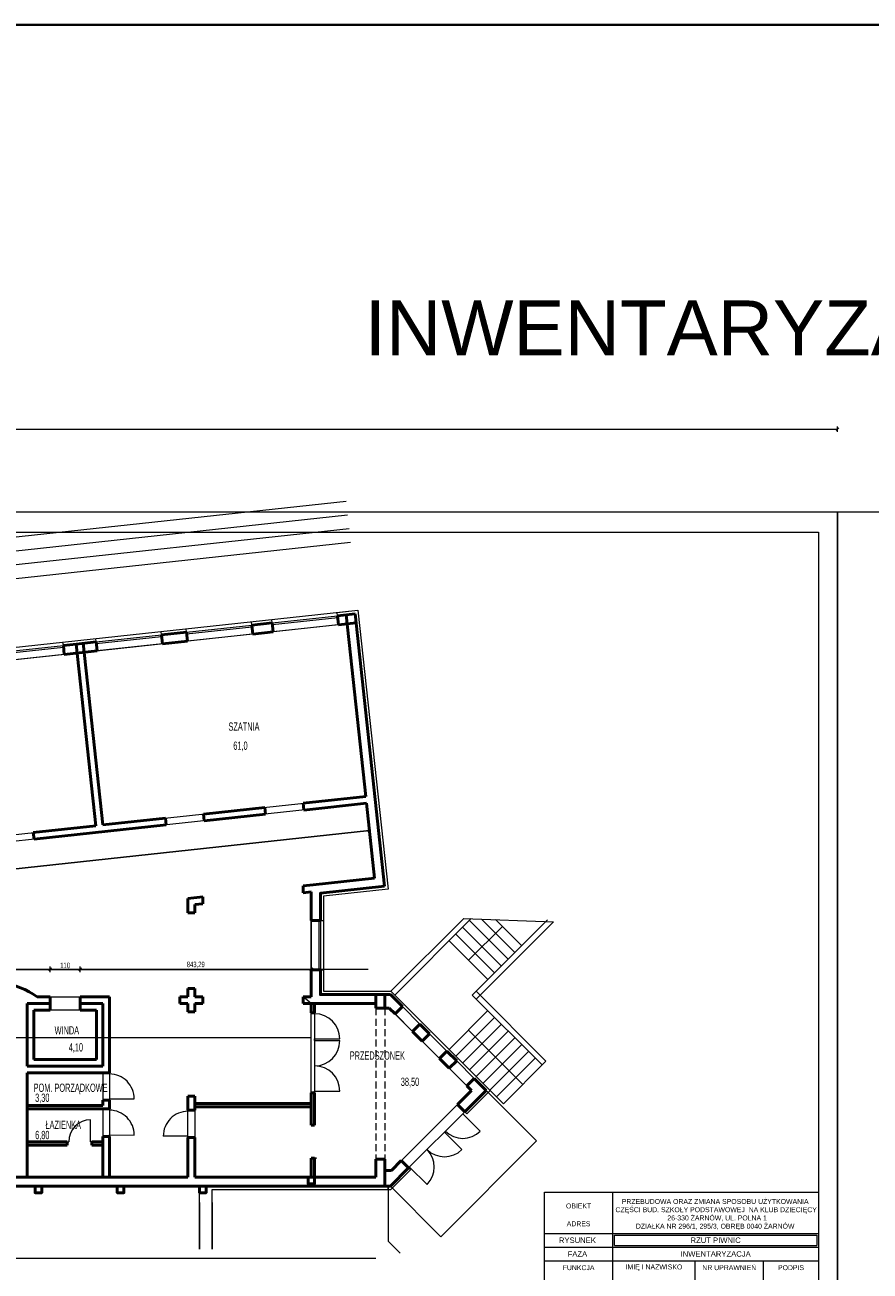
# Model space of a CAD drawing. Header units: millimetres. Extents: x 72202 to 304796, y 21658 to 519946.
# Tile 26 of 93: x 204488 to 207572, y 200622 to 205166. Entities that reach past the tile are written whole.
import ezdxf

# ---------------------------------------------------------------- set-up
doc = ezdxf.new("R2010")
doc.units = ezdxf.units.MM
doc.linetypes.add('DASHED', pattern=[19.05, 12.7, -6.35])
doc.layers.get('Defpoints').update_dxf_attribs({"color": 3})
for name, color, linetype, lineweight in [('linia - gruba - projektowana', 170, 'Continuous', 50), ('LINIA CIENKA', 7, 'Continuous', 13), ('LINIA WYMIAROWANIE', 1, 'Continuous', 9), ('OPISY', 251, 'Continuous', 9)]:
    doc.layers.add(name, color=color, linetype=linetype, lineweight=lineweight)
doc.layers.add('LINIA-NIE DRUKOWAĆ', color=3, linetype='Continuous', lineweight=20, plot=False)
doc.styles.add('simplex', font='arial.ttf')
doc.styles.get("Standard").update_dxf_attribs({"font": 'ARIALN.TTF', "width": 0.75})
doc.dimstyles.new('sebek100', dxfattribs={"dimtxt": 17, "dimasz": 10, "dimexe": 10, "dimexo": 20, "dimgap": 4, "dimtad": 1, "dimrnd": 0.5, "dimtxsty": 'Standard', "dimblk": 'OBLIQUE', "dimcen": 8, "dimclre": 1, "dimazin": 0, "dimtm": 1e-09, "dimtfac": 1, "dimtix": 1, "dimtmove": 1, "dimatfit": 3, "dimldrblk": 'zas', "dimfxl": 0, "dimtolj": 2, "dimlwd": -1, "dimlwe": -1, "dimarcsym": 0})

# ---------------------------------------------------------------- blocks, each defined once
blk = doc.blocks.new('_Oblique')
at = {"color": 0, "linetype": 'ByBlock', "lineweight": -2}
blk.add_line((-0.5, -0.5), (0.5, 0.5), dxfattribs=at)
blk = doc.blocks.new('*D72')
at = {"layer": 'Defpoints', "color": 0, "lineweight": -3, "ltscale": 4}
for p in [(207453.3, 203691.7), (200553.3, 203234.1), (207453.3, 203234.1)]:
    blk.add_point(p, dxfattribs=at)
at = {"layer": 'LINIA CIENKA', "ltscale": 4}
for p, q in [((200553.3, 203681.7), (200553.3, 203701.7)), ((207453.3, 203681.7), (207453.3, 203701.7))]:
    blk.add_line(p, q, dxfattribs=at)
at = {"layer": 'LINIA CIENKA', "color": 0, "ltscale": 4}
blk.add_line((200553.3, 203691.7), (207453.3, 203691.7), dxfattribs=at)
at = {"layer": 'LINIA CIENKA', "color": 0, "ltscale": 4, "xscale": 10, "yscale": 10, "zscale": 10, "rotation": 180}
blk.add_blockref('_Oblique', (200553.3, 203691.7), dxfattribs=at)
at = {"layer": 'LINIA CIENKA', "color": 0, "ltscale": 4, "xscale": 10, "yscale": 10, "zscale": 10}
blk.add_blockref('_Oblique', (207453.3, 203691.7), dxfattribs=at)
at = {"layer": 'LINIA CIENKA', "color": 0, "lineweight": -3, "ltscale": 4, "insert": (204003.3, 203797.8), "char_height": 200, "attachment_point": 5}
blk.add_mtext('\\A2;6900', dxfattribs=at)
blk = doc.blocks.new('zas')
blk = doc.blocks.new('*D218')
at = {"layer": 'Defpoints', "color": 0, "lineweight": -3, "ltscale": 4}
for p in [(204579.8, 201722), (204012.8, 201609.5), (204579.8, 201610.8)]:
    blk.add_point(p, dxfattribs=at)
at = {"layer": 'LINIA WYMIAROWANIE', "ltscale": 4}
for p, q in [((204012.8, 201712), (204012.8, 201732)), ((204579.8, 201712), (204579.8, 201732))]:
    blk.add_line(p, q, dxfattribs=at)
at = {"layer": 'LINIA WYMIAROWANIE', "color": 0, "ltscale": 4}
blk.add_line((204012.8, 201722), (204579.8, 201722), dxfattribs=at)
at = {"layer": 'LINIA WYMIAROWANIE', "color": 0, "ltscale": 4, "xscale": 10, "yscale": 10, "zscale": 10, "rotation": 180}
blk.add_blockref('_Oblique', (204012.8, 201722), dxfattribs=at)
at = {"layer": 'LINIA WYMIAROWANIE', "color": 0, "ltscale": 4, "xscale": 10, "yscale": 10, "zscale": 10}
blk.add_blockref('_Oblique', (204579.8, 201722), dxfattribs=at)
at = {"layer": 'LINIA WYMIAROWANIE', "color": 0, "lineweight": -3, "ltscale": 4, "insert": (204296.3, 201736.3), "char_height": 20, "attachment_point": 5}
blk.add_mtext('\\A2;567', dxfattribs=at)
blk = doc.blocks.new('*D219')
at = {"layer": 'Defpoints', "color": 0, "lineweight": -3, "ltscale": 4}
for p in [(204689.8, 201722), (204689.8, 201622), (204579.8, 201610.8)]:
    blk.add_point(p, dxfattribs=at)
at = {"layer": 'LINIA WYMIAROWANIE', "ltscale": 4}
for p, q in [((204579.8, 201712), (204579.8, 201732)), ((204689.8, 201712), (204689.8, 201732))]:
    blk.add_line(p, q, dxfattribs=at)
at = {"layer": 'LINIA WYMIAROWANIE', "color": 0, "ltscale": 4}
blk.add_line((204579.8, 201722), (204689.8, 201722), dxfattribs=at)
at = {"layer": 'LINIA WYMIAROWANIE', "color": 0, "ltscale": 4, "xscale": 10, "yscale": 10, "zscale": 10, "rotation": 180}
blk.add_blockref('_Oblique', (204579.8, 201722), dxfattribs=at)
at = {"layer": 'LINIA WYMIAROWANIE', "color": 0, "ltscale": 4, "xscale": 10, "yscale": 10, "zscale": 10}
blk.add_blockref('_Oblique', (204689.8, 201722), dxfattribs=at)
at = {"layer": 'LINIA WYMIAROWANIE', "color": 0, "lineweight": -3, "ltscale": 4, "insert": (204634.8, 201736.3), "char_height": 20, "attachment_point": 5}
blk.add_mtext('\\A2;110', dxfattribs=at)
blk = doc.blocks.new('*D220')
at = {"layer": 'Defpoints', "color": 0, "lineweight": -3, "ltscale": 4}
for p in [(205533.1, 201722), (205533.1, 201688.8), (204689.8, 201622)]:
    blk.add_point(p, dxfattribs=at)
at = {"layer": 'LINIA WYMIAROWANIE', "ltscale": 4}
for p, q in [((204689.8, 201712), (204689.8, 201732)), ((205533.1, 201712), (205533.1, 201732))]:
    blk.add_line(p, q, dxfattribs=at)
at = {"layer": 'LINIA WYMIAROWANIE', "color": 0, "ltscale": 4}
blk.add_line((204689.8, 201722), (205533.1, 201722), dxfattribs=at)
at = {"layer": 'LINIA WYMIAROWANIE', "color": 0, "ltscale": 4, "xscale": 10, "yscale": 10, "zscale": 10, "rotation": 180}
blk.add_blockref('_Oblique', (204689.8, 201722), dxfattribs=at)
at = {"layer": 'LINIA WYMIAROWANIE', "color": 0, "ltscale": 4, "xscale": 10, "yscale": 10, "zscale": 10}
blk.add_blockref('_Oblique', (205533.1, 201722), dxfattribs=at)
at = {"layer": 'LINIA WYMIAROWANIE', "color": 0, "lineweight": -3, "ltscale": 4, "insert": (205111.4, 201738.1), "char_height": 20, "attachment_point": 5}
blk.add_mtext('\\A2;843,29', dxfattribs=at)
blk = doc.blocks.new('*D221')
at = {"layer": 'Defpoints', "color": 0, "lineweight": -3, "ltscale": 4}
for p in [(205734.2, 202327.6), (205745, 202228.2), (201786.8, 201900)]:
    blk.add_point(p, dxfattribs=at)
at = {"layer": 'LINIA WYMIAROWANIE', "color": 0, "ltscale": 4}
blk.add_line((201797.6, 201800.6), (205745, 202228.2), dxfattribs=at)
at = {"layer": 'LINIA WYMIAROWANIE', "ltscale": 4}
for p, q in [((205743.9, 202238.1), (205746.1, 202218.2)), ((201796.5, 201810.6), (201798.6, 201790.7))]:
    blk.add_line(p, q, dxfattribs=at)
at = {"layer": 'LINIA WYMIAROWANIE', "color": 0, "ltscale": 4, "xscale": 10, "yscale": 10, "zscale": 10}
for p, rotation in [((205745, 202228.2), 6.182017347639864), ((201797.6, 201800.6), 186.1820173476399)]:
    blk.add_blockref('_Oblique', p, dxfattribs=dict(at, rotation=rotation))
at = {"layer": 'LINIA WYMIAROWANIE', "color": 0, "lineweight": -3, "ltscale": 4, "insert": (203769.8, 202028.5), "char_height": 20, "attachment_point": 5, "rotation": 6.182}
blk.add_mtext('\\A2;3970', dxfattribs=at)

msp = doc.modelspace()

# ---------------------------------------------------------------- linework, layer by layer
at = {"layer": 'linia - gruba - projektowana'}
for p, q in [((205315.831, 202977.425), (205319.395, 202944.524)), ((205315.842, 202977.332), (205390.405, 202985.409)), ((205390.405, 202985.409), (205393.959, 202952.601)), ((205629.01, 203011.254), (205692.638, 203018.146)), ((205629.01, 203011.254), (205632.563, 202978.445)), ((205632.563, 202978.445), (205696.191, 202985.337)), ((205659.829, 203014.592), (205731.549, 202352.465)), ((205692.638, 203018.146), (205800.217, 202024.955)), ((204986.249, 202941.82), (204989.823, 202908.826)), ((204986.249, 202941.82), (204989.823, 202908.826)), ((204986.269, 202941.634), (205077.237, 202951.487)), ((205077.237, 202951.487), (205080.791, 202918.679)), ((205319.395, 202944.524), (205393.959, 202952.601)), ((204675.576, 202908.075), (204628.353, 202902.959)), ((204628.353, 202902.959), (204631.916, 202870.058)), ((204747.655, 202915.882), (204675.576, 202908.075)), ((204675.576, 202908.075), (204747.306, 202245.854)), ((204700.431, 202910.767), (204772.161, 202248.547)), ((204747.655, 202915.882), (204751.219, 202882.981)), ((204989.823, 202908.826), (205080.791, 202918.679)), ((204751.219, 202882.981), (204631.916, 202870.058)), ((205502.887, 202327.697), (205731.549, 202352.465)), ((205140.009, 202288.391), (205363.701, 202312.62)), ((205366.393, 202287.766), (205363.701, 202312.62)), ((205505.579, 202302.842), (205502.887, 202327.697)), ((205505.579, 202302.842), (205734.241, 202327.61)), ((205734.241, 202327.61), (205763.855, 202054.209)), ((204772.161, 202248.547), (205000.823, 202273.315)), ((205003.516, 202248.46), (205000.823, 202273.315)), ((205142.701, 202263.536), (205140.009, 202288.391)), ((205142.701, 202263.536), (205366.393, 202287.766)), ((204518.644, 202221.086), (204747.306, 202245.854)), ((204521.336, 202196.232), (204518.644, 202221.086)), ((204521.336, 202196.232), (205003.516, 202248.46)), ((205503.08, 202025.963), (205540.164, 202029.98)), ((205503.08, 202000.817), (205503.08, 202025.963)), ((205540.164, 202029.98), (205763.855, 202054.209)), ((205082.839, 201980.444), (205137.839, 201986.401)), ((205082.839, 201980.444), (205082.839, 201928.005)), ((205137.839, 201961.255), (205137.839, 201986.401)), ((205503.08, 202000.817), (205533.08, 202004.066)), ((205533.08, 202004.066), (205533.08, 201900.278)), ((205107.839, 201958.005), (205137.839, 201961.255)), ((205107.839, 201928.005), (205107.839, 201958.005)), ((205082.839, 201928.005), (205107.839, 201928.005)), ((205566.08, 201900.278), (205533.08, 201900.278)), ((205533.08, 201720.278), (205533.08, 201622.042)), ((205566.08, 201720.278), (205533.08, 201720.278)), ((204533.292, 201622.042), (204579.792, 201622.042)), ((204579.792, 201573.042), (204579.792, 201622.042)), ((204689.792, 201622.042), (204796.792, 201622.042)), ((204689.792, 201573.042), (204689.792, 201622.042)), ((204796.792, 201622.042), (204796.792, 201345.042)), ((205052.839, 201622.042), (205082.839, 201622.042)), ((205052.839, 201596.896), (205052.839, 201622.042)), ((205082.839, 201651.896), (205082.839, 201622.042)), ((205107.839, 201651.896), (205082.839, 201651.896)), ((205107.839, 201622.042), (205107.839, 201651.896)), ((205137.839, 201622.042), (205107.839, 201622.042)), ((205137.839, 201596.896), (205137.839, 201622.042)), ((205533.08, 201622.042), (205503.08, 201622.042)), ((205503.08, 201596.896), (205503.08, 201622.042)), ((205768.44, 201580.042), (205768.44, 201630.042)), ((205801.44, 201630.042), (205801.44, 201580.917)), ((205821.44, 201630.042), (205801.44, 201630.042)), ((205865.47, 201586.012), (205821.44, 201630.042)), ((204496.792, 201597.042), (204579.792, 201597.042)), ((204496.792, 201597.042), (204496.792, 201369.042)), ((204520.792, 201573.042), (204579.792, 201573.042)), ((204520.792, 201573.042), (204520.792, 201393.042)), ((204689.792, 201597.042), (204772.792, 201597.042)), ((204689.792, 201573.042), (204748.792, 201573.042)), ((204748.792, 201573.042), (204748.792, 201393.042)), ((204772.792, 201597.042), (204772.792, 201369.042)), ((205082.839, 201597.042), (205052.839, 201597.042)), ((205082.839, 201597.042), (205082.839, 201567.042)), ((205107.839, 201597.042), (205137.839, 201597.042)), ((205503.08, 201597.042), (205768.44, 201597.042)), ((205533.08, 201597.042), (205533.08, 201563.042)), ((205545.08, 201597.042), (205545.08, 201563.042)), ((205801.44, 201580.042), (205768.44, 201580.042)), ((205801.44, 201580.042), (205817.7, 201580.042)), ((205838.599, 201559.142), (205817.7, 201580.042)), ((205838.599, 201559.142), (205865.47, 201586.012)), ((205107.839, 201567.042), (205082.839, 201567.042)), ((205533.08, 201563.042), (205545.08, 201563.042)), ((205902.239, 201495.503), (205929.109, 201522.373)), ((205937.594, 201460.147), (205902.239, 201495.503)), ((205964.464, 201487.017), (205929.109, 201522.373)), ((205937.594, 201460.147), (205964.464, 201487.017)), ((204520.792, 201393.042), (204748.792, 201393.042)), ((206001.234, 201396.508), (206028.104, 201423.378)), ((206036.589, 201361.152), (206001.234, 201396.508)), ((206063.459, 201388.022), (206028.104, 201423.378)), ((206036.589, 201361.152), (206063.459, 201388.022)), ((204496.792, 201369.042), (204772.792, 201369.042)), ((204496.792, 201345.042), (204796.792, 201345.042)), ((204496.792, 201345.042), (204496.792, 200964.042)), ((206100.229, 201297.513), (206127.099, 201324.383)), ((206117.2, 201280.542), (206100.229, 201297.513)), ((206170.94, 201280.542), (206127.099, 201324.383)), ((205082.839, 201259.042), (205082.839, 201209.042)), ((205107.839, 201259.042), (205082.839, 201259.042)), ((205533.08, 201272.042), (205545.08, 201272.042)), ((205533.08, 201272.042), (205533.08, 201154.042)), ((205545.08, 201272.042), (205545.08, 201154.042)), ((206066.288, 201229.631), (206117.2, 201280.542)), ((206093.158, 201202.76), (206170.94, 201280.542)), ((204496.792, 201225.042), (204772.792, 201225.042)), ((204496.792, 201213.042), (204796.792, 201213.042)), ((204772.792, 201245.042), (204796.792, 201245.042)), ((204772.792, 201245.042), (204772.792, 201225.042)), ((204796.792, 201245.042), (204796.792, 201213.042)), ((205107.839, 201209.042), (205082.839, 201209.042)), ((205107.839, 201233.042), (205533.08, 201233.042)), ((205107.839, 201221.042), (205533.08, 201221.042)), ((206093.158, 201202.76), (206066.288, 201229.631)), ((205533.08, 201154.042), (205545.08, 201154.042)), ((204496.792, 201093.042), (204642.792, 201093.042)), ((204496.792, 201081.042), (204642.792, 201081.042)), ((204642.792, 201093.042), (204642.792, 201081.042)), ((204732.792, 201093.042), (204732.792, 201081.042)), ((204732.792, 201093.042), (204772.792, 201093.042)), ((204732.792, 201081.042), (204772.792, 201081.042)), ((204772.792, 201113.042), (204772.792, 200964.042)), ((204772.792, 201113.042), (204796.792, 201113.042)), ((204796.792, 201113.042), (204796.792, 200964.042)), ((205082.839, 201109.042), (205082.839, 200964.042)), ((205107.839, 201109.042), (205082.839, 201109.042)), ((205533.08, 201034.042), (205545.08, 201034.042)), ((205533.08, 201034.042), (205533.08, 200964.042)), ((205545.08, 201034.042), (205545.08, 200964.042)), ((205768.44, 201029.292), (205768.44, 200964.042)), ((205801.44, 201029.292), (205768.44, 201029.292)), ((205801.44, 201029.292), (205801.44, 200931.042)), ((205825.7, 200989.042), (205861.227, 201024.57)), ((205888.097, 200997.7), (205861.227, 201024.57)), ((205801.44, 200989.042), (205825.7, 200989.042)), ((205821.44, 200931.042), (205888.097, 200997.7)), ((203100.292, 200964.042), (205082.839, 200964.042)), ((205107.839, 200964.042), (205768.44, 200964.042)), ((203100.292, 200931.042), (204932.445, 200931.042)), ((204932.445, 200931.042), (205801.44, 200931.042)), ((205801.44, 200931.042), (205821.44, 200931.042))]:
    msp.add_line(p, q, dxfattribs=at)
for points in [[(205800.217, 202024.955), (205566.08, 201999.594), (205566.08, 201900.278)], [(205566.08, 201720.278), (205566.08, 201630.042), (205801.44, 201630.042)], [(205107.839, 201567.042), (205107.839, 201597.042)], [(205107.839, 201209.042), (205107.839, 201259.042)], [(205107.839, 200964.042), (205107.839, 201109.042)]]:
    msp.add_lwpolyline(points, dxfattribs=at)
for points in [[(205521.08, 200964.042), (205545.08, 200964.042), (205545.08, 200940.042), (205521.08, 200940.042)], [(204525.292, 200931.042), (204549.292, 200931.042), (204549.292, 200907.042), (204525.292, 200907.042)], [(204825.292, 200931.042), (204849.292, 200931.042), (204849.292, 200907.042), (204825.292, 200907.042)], [(205125.292, 200931.042), (205149.292, 200931.042), (205149.292, 200907.042), (205125.292, 200907.042)]]:
    msp.add_lwpolyline(points, close=True, dxfattribs=at)
msp.add_arc((204365.255, 201380.309), 294.4, 55.195489, 82.281985, dxfattribs=at)
at = {"layer": 'LINIA CIENKA'}
for p, q in [((202728.86, 202709.188), (205703.276, 203031.368)), ((205629.01, 203011.254), (205627.712, 203023.277)), ((205627.717, 203023.184), (205703.276, 203031.368)), ((205703.276, 203031.368), (205813.44, 202014.317)), ((205077.252, 202951.395), (205315.846, 202977.333)), ((205315.842, 202977.332), (205314.544, 202989.356)), ((205390.405, 202985.409), (205389.108, 202997.432)), ((205390.433, 202985.194), (205629.028, 203011.132)), ((205391.082, 202979.229), (205629.676, 203005.167)), ((205632.563, 202978.445), (205393.959, 202952.601)), ((204747.67, 202915.789), (204986.264, 202941.727)), ((204748.318, 202909.824), (204986.912, 202935.762)), ((204986.249, 202941.82), (204984.951, 202953.844)), ((205077.237, 202951.487), (205075.94, 202963.511)), ((205077.9, 202945.43), (205316.495, 202971.368)), ((205319.405, 202944.431), (205080.801, 202918.586)), ((204389.773, 202876.929), (204628.367, 202902.867)), ((204390.422, 202870.964), (204629.016, 202896.902)), ((204628.353, 202902.959), (204627.055, 202914.983)), ((204747.67, 202915.789), (204746.372, 202927.813)), ((204989.823, 202908.826), (204751.219, 202882.981)), ((204631.926, 202869.965), (204393.322, 202844.12)), ((205774.857, 202259.085), (205791.01, 202109.958)), ((205813.44, 202014.317), (205578.08, 201988.823)), ((205578.08, 201988.823), (205578.08, 201642.042)), ((205533.08, 201900.278), (205533.08, 201725.83)), ((205561.08, 201900.278), (205561.08, 201720.278)), ((205566.08, 201900.278), (205566.08, 201720.278)), ((205566.08, 201900.278), (205578.08, 201900.278)), ((205823.582, 201642.042), (206089.433, 201907.893)), ((205837.724, 201627.9), (206116.683, 201906.859)), ((206089.433, 201907.893), (206416.437, 201895.486)), ((206120.567, 201627.9), (206395.292, 201902.626)), ((206134.709, 201613.758), (206416.437, 201895.486)), ((206106.425, 201755.179), (206230.804, 201878.287)), ((205533.08, 201725.83), (205533.08, 201720.278)), ((205566.08, 201720.278), (205578.08, 201720.278)), ((205578.08, 201642.042), (205823.582, 201642.042)), ((205823.582, 201642.042), (206185.082, 201280.542)), ((206120.567, 201627.9), (206375.125, 201373.342)), ((205865.47, 201586.012), (205929.109, 201522.373)), ((206177.135, 201571.332), (206035.714, 201429.91)), ((205545.08, 201560.042), (205545.08, 201563.042)), ((205838.615, 201559.158), (205902.255, 201495.518)), ((206201.884, 201546.583), (206060.463, 201405.161)), ((205964.464, 201487.017), (206028.104, 201423.378)), ((206226.633, 201521.834), (206085.211, 201380.413)), ((206251.381, 201497.085), (206109.96, 201355.664)), ((205545.08, 201462.042), (205545.08, 201468.042)), ((205545.08, 201468.042), (205637.08, 201468.042)), ((205545.08, 201462.042), (205637.08, 201462.042)), ((205937.61, 201460.163), (206001.25, 201396.523)), ((206276.13, 201472.337), (206134.709, 201330.915)), ((206300.879, 201447.588), (206159.458, 201306.167)), ((206063.459, 201388.022), (206127.099, 201324.383)), ((206325.628, 201422.839), (206184.206, 201281.418)), ((206350.376, 201398.09), (206208.955, 201256.669)), ((204796.792, 201345.042), (204796.792, 201340.042)), ((206036.605, 201361.168), (206100.245, 201297.528)), ((205545.08, 201272.042), (205545.08, 201278.042)), ((205545.08, 201278.042), (205637.08, 201278.042)), ((206185.082, 201280.542), (206100.229, 201195.689)), ((206233.704, 201231.92), (206185.082, 201280.542)), ((204796.792, 201245.042), (204796.792, 201250.042)), ((204796.792, 201250.042), (204886.791, 201249.621)), ((204796.792, 201213.042), (204796.792, 201208.042)), ((205082.839, 201209.042), (205082.839, 201204.042)), ((204727.792, 201093.042), (204727.792, 201173.042)), ((205888.097, 200997.7), (206093.158, 201202.76)), ((206086.087, 201195.689), (206149.726, 201132.05)), ((206093.158, 201202.76), (206100.229, 201195.689)), ((204796.792, 201113.042), (204796.792, 201118.042)), ((204796.792, 201118.042), (204886.791, 201117.621)), ((206018.912, 201128.514), (206082.551, 201064.875)), ((204642.792, 201093.042), (204647.792, 201093.042)), ((204732.792, 201093.042), (204727.792, 201093.042)), ((205082.839, 201114.042), (204992.84, 201113.621)), ((205082.839, 201109.042), (205082.839, 201114.042)), ((205895.168, 200990.628), (205823.582, 200919.042)), ((205888.097, 200997.7), (205895.168, 200990.628)), ((205891.632, 201001.235), (205955.272, 200937.595)), ((205125.292, 200702.042), (205125.292, 200919.042)), ((205171.44, 200919.042), (205823.582, 200919.042)), ((205171.44, 200702.042), (205171.44, 200919.042)), ((205813.44, 200931.042), (205813.44, 200731.042)), ((206383.292, 200909.042), (207383.292, 200909.042)), ((205125.292, 200872.011), (205125.292, 200702.042)), ((205171.44, 200872.011), (205171.44, 200702.042)), ((205171.44, 200867.011), (205171.44, 200872.011)), ((205171.44, 200872.011), (205171.44, 200867.011)), ((205857.47, 200687.012), (205813.44, 200731.042))]:
    msp.add_line(p, q, dxfattribs=at)
at = {"layer": 'LINIA CIENKA', "linetype": 'DASHED', "ltscale": 2}
for p, q in [((205768.44, 201580.042), (205768.44, 201029.292)), ((205801.44, 201580.042), (205801.44, 201029.292))]:
    msp.add_line(p, q, dxfattribs=at)
at = {"layer": 'LINIA CIENKA'}
msp.add_lwpolyline([(200853.292, 200489.042), (200853.292, 203316.491), (207383.292, 203316.491), (207383.292, 200489.042)], close=True, dxfattribs=at)
for points in [[(206251.381, 201758.715), (206109.96, 201900.136)], [(206276.13, 201783.464), (206154.156, 201905.437)], [(206300.879, 201808.212), (206205.606, 201903.485)], [(206201.884, 201709.217), (206060.463, 201850.639)], [(206226.633, 201733.966), (206085.211, 201875.387)], [(206177.135, 201684.469), (206035.714, 201825.89)], [(206134.709, 201642.042), (206389.267, 201387.484), (206233.704, 201231.92)], [(206304.414, 201302.631), (206106.425, 201500.621)], [(206170.94, 201280.542), (206354.787, 201096.694), (206005.287, 200747.194), (205821.44, 200931.042)]]:
    msp.add_lwpolyline(points, dxfattribs=at)
for centre, radius, start, end in [((205545.08, 201468.042), 92, 0, 90), ((205545.08, 201462.042), 92, 270, 0), ((205545.08, 201278.042), 92, 0, 90), ((204796.371, 201250.044), 90.421, 359.731931, 89.733182), ((204796.371, 201118.044), 90.421, 359.731931, 89.733182), ((204727.792, 201093.042), 80, 90, 180), ((205083.26, 201114.044), 90.421, 90.266818, 180.268069), ((206086.087, 201195.689), 90, 225, 315), ((205891.632, 201001.235), 90, 315, 45), ((206018.912, 201128.514), 90, 225, 315)]:
    msp.add_arc(centre, radius, start, end, dxfattribs=at)
at = {"layer": 'LINIA WYMIAROWANIE', "lineweight": -3, "ltscale": 1.2}
for p, q in [((205107.839, 201651.896), (205082.839, 201651.896)), ((205107.839, 201567.042), (205082.839, 201567.042)), ((205813.44, 200919.042), (205813.44, 200931.042))]:
    msp.add_line(p, q, dxfattribs=at)
at = {"layer": 'LINIA WYMIAROWANIE', "lineweight": 40, "ltscale": 4}
msp.add_lwpolyline([(189252.203, 205165.663), (229379.457, 205165.663), (229379.457, 199226.607), (189252.203, 199226.607)], close=True, dxfattribs=at)
at = {"layer": 'LINIA-NIE DRUKOWAĆ'}
for p, q in [((200914.956, 202915.05), (205660.201, 203429.042)), ((200920.341, 202865.341), (205665.585, 203379.333)), ((200925.725, 202815.632), (205670.969, 203329.623)), ((200931.11, 202765.923), (205676.354, 203279.914)), ((205745.01, 202228.192), (201528.292, 201771.449)), ((201417.95, 201722.042), (205740.113, 201722.042)), ((205533.08, 201472.042), (201133.292, 201472.042))]:
    msp.add_line(p, q, dxfattribs=at)
for points in [[(200553.292, 203389.042), (200553.292, 200419.042), (207453.292, 200419.042), (207453.292, 203389.042)], [(207453.292, 203389.042), (207453.292, 200419.042), (211653.292, 200419.042), (211653.292, 203389.042)], [(204748.792, 201573.042), (204520.792, 201573.042), (204520.792, 201393.042), (204748.792, 201393.042)], [(204772.792, 201225.042), (204496.792, 201225.042), (204496.792, 201345.042), (204772.792, 201345.042)], [(204496.792, 201213.042), (204772.792, 201213.042), (204772.792, 200964.042), (204496.792, 200964.042)]]:
    msp.add_lwpolyline(points, close=True, dxfattribs=at)
for points in [[(205664.377, 202981.891), (204703.995, 202877.866), (204772.161, 202248.547), (205731.549, 202352.465), (205664.377, 202981.891)], [(205502.887, 202327.697), (205731.549, 202352.465), (205663.383, 202981.784), (204703.995, 202877.866)], [(204679.14, 202875.173), (203719.752, 202771.255), (203787.918, 202141.936), (204747.306, 202245.854), (204679.14, 202875.173)], [(204461.138, 201658.658), (204499.779, 201642.177), (204533.292, 201622.042), (204796.792, 201622.042), (204796.792, 200964.042), (205082.839, 200964.042), (205082.839, 201259.042), (205107.839, 201259.042), (205107.839, 201234.042), (205533.08, 201234.042), (205533.08, 201597.042), (205503.08, 201622.042), (205503.08, 201596.896), (205503.08, 201622.042), (205533.08, 201622.042), (205533.08, 202004.066), (205503.08, 202000.817), (205503.08, 202025.963), (205763.855, 202054.209), (205734.241, 202327.61), (201786.792, 201900.033)], [(205140.009, 202288.391), (205363.701, 202312.62)], [(205503.08, 202000.817), (205533.08, 202004.066)], [(205107.839, 201928.005), (205107.839, 201958.005), (205137.839, 201961.255)], [(205137.839, 201622.042), (205107.839, 201622.042)], [(205137.839, 201597.042), (205107.839, 201597.042), (205107.839, 201567.042)], [(205768.44, 201597.042), (205545.08, 201597.042), (205545.08, 201154.042), (205533.08, 201154.042), (205533.08, 201213.042), (205533.08, 201221.042), (205107.839, 201221.042), (205107.839, 200964.042), (205533.08, 200964.042), (205533.08, 201034.042), (205551.862, 201034.042), (205545.08, 201034.042), (205545.08, 200964.042), (205768.44, 200964.042), (205768.44, 201029.292), (205801.44, 201029.292), (205801.44, 200989.042), (205825.7, 200989.042), (206117.2, 201280.542), (205817.7, 201580.042), (205768.44, 201580.042), (205768.44, 201597.042), (205545.08, 201597.042), (205545.08, 201154.042), (205533.08, 201154.042), (205533.08, 201221.042), (205107.839, 201221.042), (205107.839, 200964.042)], [(202156.649, 200669.042), (205768.44, 200669.042)]]:
    msp.add_lwpolyline(points, dxfattribs=at)
at = {"layer": 'OPISY'}
for p, q in [((207383.292, 202584.26), (207383.292, 202164.26)), ((206383.292, 200489.042), (206383.292, 200909.042)), ((206633.292, 200489.042), (206633.292, 200909.042)), ((207383.292, 200909.042), (207383.292, 200489.042)), ((206383.292, 200759.042), (207383.292, 200759.042)), ((206639.292, 200715.042), (206639.292, 200753.042)), ((206639.292, 200753.042), (207377.292, 200753.042)), ((207377.292, 200753.042), (207377.292, 200715.042)), ((206383.292, 200709.042), (207383.292, 200709.042)), ((206639.292, 200715.042), (207377.292, 200715.042)), ((206383.292, 200659.042), (207383.292, 200659.042)), ((206933.292, 200489.042), (206933.292, 200659.042)), ((207183.292, 200489.042), (207183.292, 200659.042))]:
    msp.add_line(p, q, dxfattribs=at)

# ---------------------------------------------------------------- texts
at = {"layer": 'LINIA-NIE DRUKOWAĆ', "char_height": 30, "width": 125.07, "attachment_point": 1}
for s, insert in [('61,0', (205248.465, 202552.491)), ('4,10', (204647.984, 201452.616)), ('38,50', (205859.616, 201326.987)), ('3,30', (204525.464, 201268.866)), ('6,80', (204525.464, 201132.909))]:
    msp.add_mtext(s, dxfattribs=dict(at, insert=insert))
at = {"layer": 'OPISY', "attachment_point": 5, "style": 'simplex'}
for s, insert, char_height, width in [('INWENTARYZACJA', (207008.292, 204059.441), 200, 738), ('OBIEKT', (206508.292, 200859.042), 18, 250), ('\\A1;PRZEBUDOWA ORAZ ZMIANA SPOSOBU UŻYTKOWANIA\\P CZĘŚCI BUD. SZKOŁY PODSTAWOWEJ  NA KLUB DZIECIĘCY  \\P  26-330 ŻARNÓW, UL. POLNA 1\\PDZIAŁKA NR 296/1, 295/3, OBRĘB 0040 ŻARNÓW', (207006.671, 200827.789), 18, 879.64412), ('\\PADRES', (206508.292, 200809.042), 18, 250), ('RYSUNEK', (206503.963, 200734.042), 20, 241.34214), ('RZUT PIWNIC', (207008.292, 200734.042), 20, 738), ('FAZA', (206503.963, 200684.042), 20, 241.34214), ('INWENTARYZACJA', (207008.292, 200684.042), 20, 738), ('FUNKCJA', (206508.292, 200634.042), 18, 250), ('IMIĘ I NAZWISKO', (206783.292, 200634.042), 18, 300), ('NR UPRAWNIEŃ', (207058.292, 200634.042), 18, 250), ('PODPIS', (207283.292, 200634.042), 18, 200)]:
    msp.add_mtext(s, dxfattribs=dict(at, insert=insert, char_height=char_height, width=width))
at = {"layer": 'OPISY', "char_height": 30, "attachment_point": 1}
for s, insert, width in [('{\\W3.13918; }SZATNIA', (205200.791, 202622.116), 237.09004), ('{\\W3.13918; }WINDA', (204566.459, 201514.486), 385.25632), ('{\\W3.13918; }PRZEDSZONEK', (205643.37, 201422.616), 237.09004), ('{\\W3.13918; }POM. PORZĄDKOWE', (204489.934, 201305.261), 345.78163), ('{\\W3.13918; }ŁAZIENKA', (204533.151, 201170.283), 237.09004)]:
    msp.add_mtext(s, dxfattribs=dict(at, insert=insert, width=width))

# ---------------------------------------------------------------- dimensions: what is measured, and where the dimension line sits
at = {"layer": 'LINIA CIENKA', "lineweight": -3, "ltscale": 4}
dim = msp.add_linear_dim(base=(207453.292, 203691.675), p1=(200553.292, 203234.128), p2=(207453.292, 203234.128), dimstyle='sebek100', override={"dimtxt": 200, "dimrnd": 0, "dimclre": 256, "dimtfill": 1, "dimarcsym": 2}, dxfattribs=at)
dim.commit()
dim.dimension.update_dxf_attribs({"geometry": '*D72', "text_midpoint": (204003.292, 203797.79)})
at = {"layer": 'LINIA WYMIAROWANIE', "lineweight": -3, "ltscale": 4}
dim = msp.add_aligned_dim(p1=(201786.792, 201900.033), p2=(205734.241, 202327.61), distance=-100, text='3970', dimstyle='sebek100', override={"dimtxt": 20, "dimrnd": 0, "dimclre": 256, "dimtfill": 1, "dimarcsym": 2}, dxfattribs=at)
dim.commit()
dim.dimension.update_dxf_attribs({"geometry": '*D221', "text_midpoint": (203769.755, 202028.532)})
for base, p1, p2, picture, middle in [((205533.08, 201722.042), (204689.792, 201622.042), (205533.08, 201688.764), '*D220', (205111.436, 201738.061)), ((204579.792, 201722.042), (204012.792, 201609.542), (204579.792, 201610.839), '*D218', (204296.292, 201736.254)), ((204689.792, 201722.042), (204579.792, 201610.839), (204689.792, 201622.042), '*D219', (204634.792, 201736.254))]:
    dim = msp.add_linear_dim(base=base, p1=p1, p2=p2, dimstyle='sebek100', override={"dimtxt": 20, "dimrnd": 0, "dimclre": 256, "dimtfill": 1, "dimarcsym": 2}, dxfattribs=at)
    dim.commit()
    dim.dimension.update_dxf_attribs({"geometry": picture, "text_midpoint": middle})

doc.saveas('drawing.dxf')
